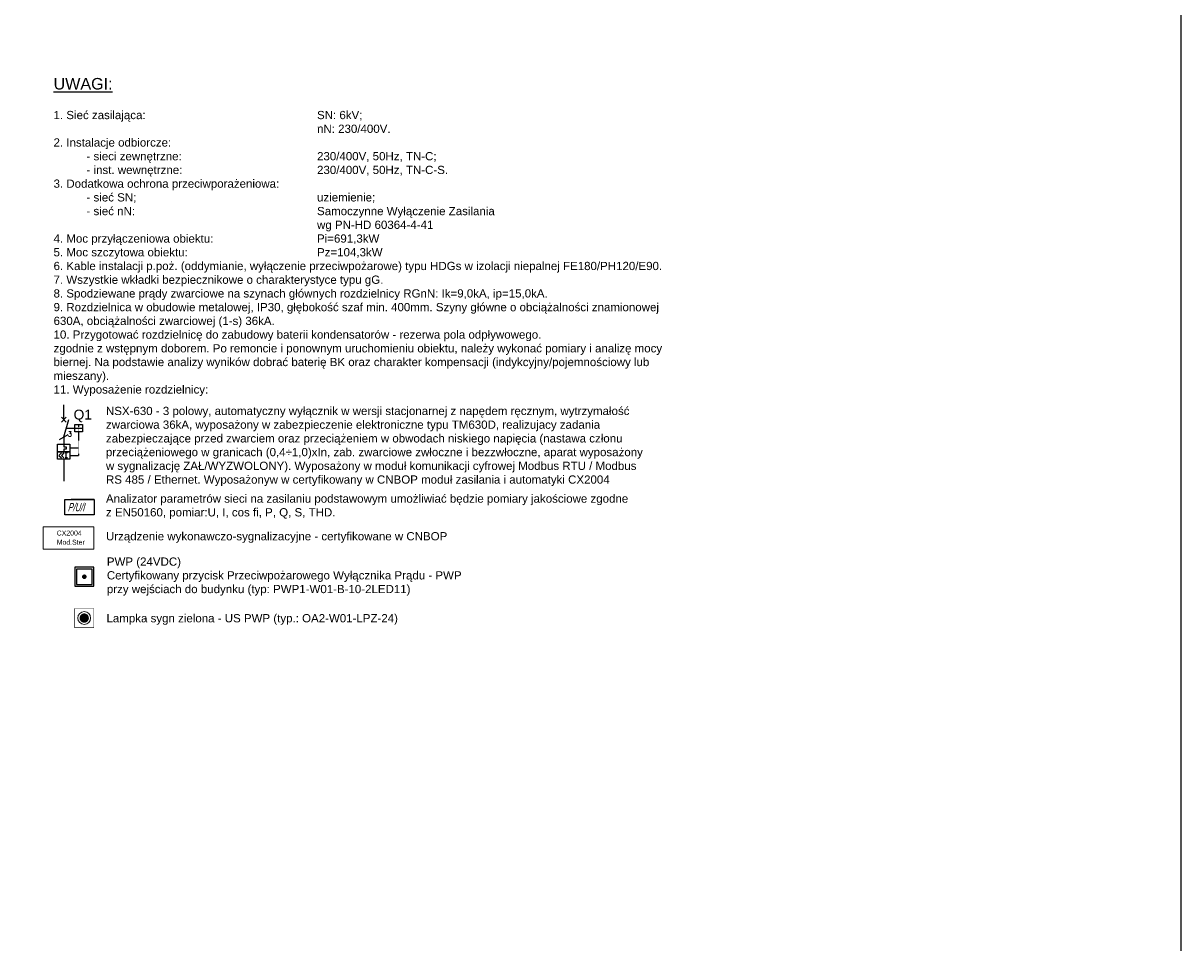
# Model space of a CAD drawing. Header units: millimetres. Extents: x -1139 to 2850, y -612 to 2257.
# Tile 5 of 5: x 472 to 1175, y 918 to 1477. Entities that reach past the tile are written whole.
import ezdxf

# ---------------------------------------------------------------- set-up
doc = ezdxf.new("R2010")
doc.units = ezdxf.units.MM
doc.linetypes.add('wb_wbz1$0$KRE-DR', pattern=[0.1, 0.06, -0.04])
for name, color, linetype in [('$EL_OPIS', 3, 'Continuous'), ('$EL_wyłącznik_prądu', 10, 'Continuous'), ('Instalacja', 3, 'Continuous'), ('OPIS', 3, 'Continuous'), ('SCHEMAT', 3, 'Continuous'), ('Symbole', 3, 'Continuous'), ('Tekst', 7, 'Continuous')]:
    doc.layers.add(name, color=color, linetype=linetype)
doc.styles.add('Arial', font='arial.ttf')
doc.styles.add('ROMANS', font='romans.shx', dxfattribs={"width": 0.8})
doc.styles.get("Standard").update_dxf_attribs({"font": 'ARIALN.TTF', "width": 0.8})

# ---------------------------------------------------------------- blocks, each defined once
blk = doc.blocks.new('Wyłącznik')
at = {"color": 7, "linetype": 'wb_wbz1$0$KRE-DR', "ltscale": 10}
for p, q in [((-67.5, 322.5), (-112.5, 322.5)), ((-90, 345), (-90, 300)), ((-90, 300), (-90, 157.5)), ((-15, 322.5), (-67.5, 322.5)), ((-37.5, 202.5), (-90, 202.5)), ((-37.5, 157.5), (-90, 157.5))]:
    blk.add_line(p, q, dxfattribs=at)
at = {"color": 7, "linetype": 'Continuous'}
for p, q in [((-22.5, 172.5), (-7.5, 172.5)), ((-22.5, 142.5), (-7.5, 142.5)), ((-15, 142.5), (-15, 172.5)), ((0, 172.5), (15, 157.5)), ((15, 157.5), (0, 142.5)), ((15, 172.5), (30, 157.5)), ((30, 157.5), (15, 142.5))]:
    blk.add_line(p, q, dxfattribs=at)
for points in [[(-112.5, 300), (-67.5, 300), (-67.5, 345), (-112.5, 345)], [(-37.5, 180), (37.5, 180), (37.5, 225), (-37.5, 225)], [(-37.5, 135), (37.5, 135), (37.5, 180), (-37.5, 180)]]:
    blk.add_lwpolyline(points, close=True, dxfattribs=at)
at = {"layer": 'SCHEMAT'}
for p, q in [((0, 375), (0, 465)), ((0, 270), (-30, 375)), ((15, 390), (-15, 360)), ((-15, 390), (15, 360)), ((0, 270), (0, 225))]:
    blk.add_line(p, q, dxfattribs=at)
at = {"layer": 'SCHEMAT', "linetype": 'Continuous'}
for p, q in [((0, 225), (0, 210)), ((-15, 210), (-15, 195)), ((0, 210), (-15, 210)), ((-15, 195), (0, 195)), ((0, 195), (0, 180)), ((0, 135), (0, 0))]:
    blk.add_line(p, q, dxfattribs=at)
blk = doc.blocks.new('A$C26EB417F')
for points in [[(-0.194, -0.194), (0.194, -0.194), (0.194, 0.194), (-0.194, 0.194)], [(-0.156, -0.156), (0.156, -0.156), (0.156, 0.156), (-0.156, 0.156)]]:
    blk.add_lwpolyline(points, close=True)
at = {"const_width": 0.0469}
blk.add_lwpolyline([(-0.023, 0, 1), (0.023, 0, 1)], format="xyb", close=True, dxfattribs=at)
blk = doc.blocks.new('OA2-LPZ')
at = {"const_width": 0.1}
blk.add_lwpolyline([(-3.88, 0), (0, 0), (0, 3.88), (-3.88, 3.88)], close=True, dxfattribs=at)
at = {"color": 80, "const_width": 0.938}
blk.add_lwpolyline([(-2.41, 1.94, 1), (-1.47, 1.94, 1)], format="xyb", close=True, dxfattribs=at)
at = {"color": 7, "lineweight": 13}
blk.add_circle((-1.94, 1.94), 1.3, dxfattribs=at)

msp = doc.modelspace()

# ---------------------------------------------------------------- linework, layer by layer
at = {"layer": 'Defpoints', "color": 6}
msp.add_lwpolyline([(-1139.26, 2257.31), (1175.31, 2257.31), (1175.31, 359.65), (-1139.26, 359.65)], close=True, dxfattribs=at)
at = {"layer": 'Instalacja', "linetype": 'Continuous'}
msp.add_lwpolyline([(515.48, 1187.54), (515.48, 1178.39), (497.58, 1178.39), (497.58, 1187.54), (515.48, 1187.54), (501.48, 1187.54)], dxfattribs=at)
at = {"layer": 'SCHEMAT', "color": 7, "linetype": 'Continuous', "lineweight": 15, "ltscale": 0.05}
msp.add_lwpolyline([(484.35, 1171.05), (515.27, 1171.05), (515.27, 1157.55), (484.35, 1157.55)], close=True, dxfattribs=at)
at = {"layer": 'Symbole', "color": 7}
msp.add_line((494.39, 1224.17), (499.58, 1227.17), dxfattribs=at)

# ---------------------------------------------------------------- block references
at = {"layer": '$EL_wyłącznik_prądu', "xscale": 30, "yscale": 30}
msp.add_blockref('A$C26EB417F', (509.44, 1140.71), dxfattribs=at)
at = {"xscale": 3, "yscale": 3}
msp.add_blockref('OA2-LPZ', (515.2, 1109.79), dxfattribs=at)
at = {"layer": 'Symbole', "xscale": -0.1, "yscale": 0.1, "zscale": 0.1}
msp.add_blockref('Wyłącznik', (496.99, 1198.67), dxfattribs=at)

# ---------------------------------------------------------------- texts
at = {"layer": '$EL_OPIS', "attachment_point": 1, "style": 'Arial'}
for s, insert, char_height, width in [('{\\L\\H1.4x;UWAGI:\\P}\\P\\pxsm1;1. Sieć zasilająca: ^I^I^I^I^I^ISN: 6kV;\\P^I^I^I^I^I^I^I^InN: 230/400V.\\P2. Instalacje odbiorcze: ^I^I^I\\P^I- sieci zewnętrzne: ^I^I^I^I^I230/400V, 50Hz, TN-C;\\P^I- inst. wewnętrzne: ^I^I^I^I230/400V, 50Hz, TN-C-S.\\P3. Dodatkowa ochrona przeciwporażeniowa: ^I\\P^I- sieć SN;^I^I^I^I^I^Iuziemienie;\\P^I- sieć nN:^I^I^I^I^I^ISamoczynne Wyłączenie Zasilania \\P^I^I^I^I^I^I^I^Iwg PN-HD 60364-4-41\\P4. Moc przyłączeniowa obiektu:                   ^I^IPi=691,3kW\\P5. Moc szczytowa obiektu:^I ^I^I^IPz=104,3kW \\P6. Kable instalacji p.poż. (oddymianie, wyłączenie przeciwpożarowe) typu HDGs w izolacji niepalnej FE180/PH120/E90.\\P7. Wszystkie wkładki bezpiecznikowe o charakterystyce typu gG.\\P8. Spodziewane prądy zwarciowe na szynach głównych rozdzielnicy RGnN: Ik=9,0kA, ip=15,0kA.\\P9. Rozdzielnica w obudowie metalowej, IP30, głębokość szaf min. 400mm. Szyny główne o obciążalności znamionowej 630A, obciążalności zwarciowej (1-s) 36kA.\\P10. Przygotować rozdzielnicę do zabudowy baterii kondensatorów - rezerwa pola odpływowego.\\Pzgodnie z wstępnym doborem. Po remoncie i ponownym uruchomieniu obiektu, należy wykonać pomiary i analizę mocy biernej. Na podstawie analizy wyników dobrać baterię BK oraz charakter kompensacji (indykcyjny/pojemnościowy lub mieszany). \\P\\pt0;11. Wyposażenie rozdzielnicy:', (490.76, 1443.68), 5, 385.861), ('Analizator parametrów sieci na zasilaniu podstawowym umożliwiać będzie pomiary jakościowe zgodne z EN50160, pomiar:U, I, cos fi, P, Q, S, THD. ', (522.58, 1190.69), 5, 321.0282), ('CX2004', (492.7, 1168.76), 3, 18.7638), ('Urządzenie wykonawczo-sygnalizacyjne - certyfikowane w CNBOP', (522.58, 1167.82), 5, 365.0387), ('Mod.Ster', (492.7, 1163.2), 3, 18.7638), ('PWP (24VDC)\\PCertyfikowany przycisk Przeciwpożarowego Wyłącznika Prądu - PWP \\Pprzy wejściach do budynku (typ: PWP1-W01-B-10-2LED11)', (523.13, 1152.41), 5, 365.0387), ('Lampka sygn zielona - US PWP (typ.: OA2-W01-LPZ-24)', (522.9, 1118.02), 5, 365.0387)]:
    msp.add_mtext(s, dxfattribs=dict(at, insert=insert, char_height=char_height, width=width))
at = {"layer": '$EL_OPIS', "color": 1, "insert": (522.58, 1243.93), "char_height": 5, "width": 330.1881, "attachment_point": 1, "style": 'Arial'}
msp.add_mtext('{\\C256;NSX-630 - 3 polowy, automatyczny wyłącznik w wersji stacjonarnej z napędem ręcznym, wytrzymałość zwarciowa 36kA, wyposażony w zabezpieczenie elektroniczne typu TM630D, realizujacy zadania zabezpieczające przed zwarciem oraz przeciążeniem w obwodach niskiego napięcia (nastawa członu przeciążeniowego w granicach (0,4÷1,0)xIn, zab. zwarciowe zwłoczne i bezzwłoczne, aparat wyposażony w sygnalizację ZAŁ/WYZWOLONY). Wyposażony w moduł komunikacji cyfrowej Modbus RTU / Modbus RS 485 / Ethernet. Wyposażonyw w certyfikowany w CNBOP moduł zasilania i automatyki CX2004}', dxfattribs=at)
at = {"layer": 'OPIS', "color": 2, "linetype": 'Continuous', "style": 'Arial'}
msp.add_text('Q1', height=6, dxfattribs=at).set_placement((502.91, 1236.2))
at = {"layer": 'OPIS', "color": 3, "linetype": 'Continuous', "style": 'ROMANS', "width": 0.7}
msp.add_text('3', height=3.2, dxfattribs=at).set_placement((499.54, 1225.82))
at = {"layer": 'Tekst', "oblique": 15, "width": 0.8}
msp.add_text('P/U/I', height=5, dxfattribs=at).set_placement((499.31, 1180.49))

doc.saveas('drawing.dxf')
